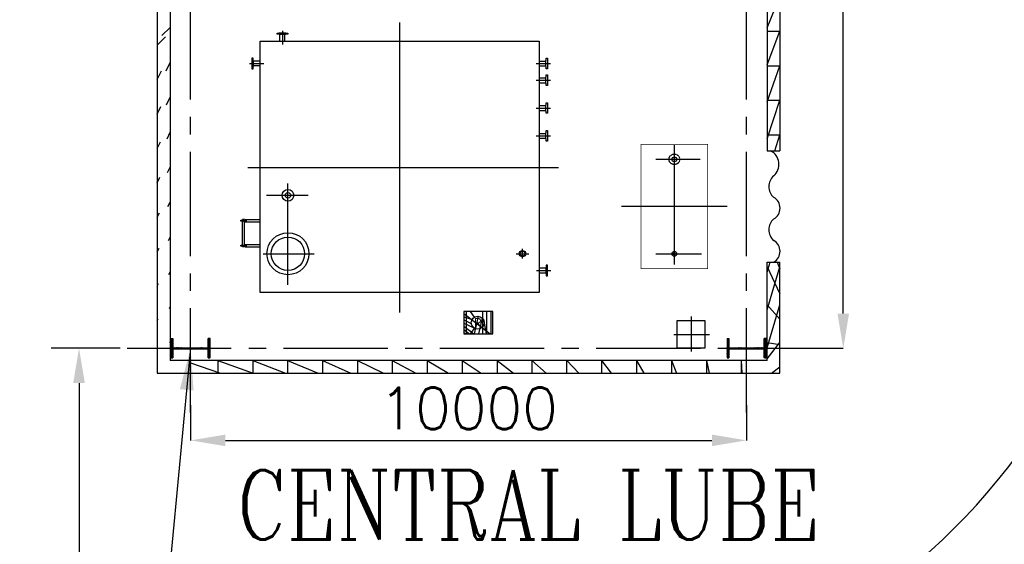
# Model space of a CAD drawing. Header units: inches. Extents: x -341304 to 31571016, y -692717 to 2132253.
# Tile 159 of 256: x 588634 to 606345, y -305509 to -296075. Entities that reach past the tile are written whole.
import ezdxf
from ezdxf.enums import TextEntityAlignment as Align

# ---------------------------------------------------------------- set-up
doc = ezdxf.new("R2010")
doc.units = ezdxf.units.IN
doc.header["$MEASUREMENT"] = 0
doc.linetypes.add('CENTER2', pattern=[1.125, 0.75, -0.125, 0.125, -0.125])
doc.linetypes.add('HIDDEN', pattern=[0.375, 0.25, -0.125])
for name, color, linetype in [('Aux_col', 1, 'Continuous'), ('DIM', 1, 'Continuous'), ('TCE-ME-ROAD', 244, 'Continuous'), ('text', 3, 'Continuous')]:
    doc.layers.add(name, color=color, linetype=linetype)
doc.styles.add('ROMANC', font='ROMANC.SHX')
doc.styles.add('ROMANS', font='romans')
doc.styles.get("Standard").update_dxf_attribs({"font": 'arial.ttf'})
doc.dimstyles.new('STANDARD$7', dxfattribs={"dimscale": 75, "dimtxt": 2.5, "dimasz": 2.5, "dimexe": 1.5, "dimexo": 1.5, "dimgap": 1, "dimtad": 1, "dimdec": 0, "dimzin": 0, "dimdsep": 46, "dimtxsty": 'Standard', "dimcen": 0.1, "dimclrd": 256, "dimclre": 256, "dimclrt": 7, "dimadec": 0, "dimazin": 0, "dimtfac": 1, "dimtdec": 4, "dimtmove": 0, "dimatfit": 3, "dimfxl": 1, "dimtolj": 1, "dimtzin": 0, "dimarcsym": 0})
doc.dimstyles.new('User600', dxfattribs={"dimscale": 500, "dimtxt": 1.5, "dimasz": 1.25, "dimexe": 1, "dimexo": 1, "dimgap": 0.4, "dimtad": 1, "dimdec": 0, "dimzin": 0, "dimdsep": 46, "dimtxsty": 'ROMANS', "dimcen": 1, "dimclrd": 8, "dimclre": 8, "dimclrt": 3, "dimadec": 0, "dimazin": 0, "dimtfac": 1, "dimtdec": 0, "dimtix": 1, "dimtofl": 0, "dimtmove": 0, "dimatfit": 3, "dimfxl": 1, "dimtolj": 1, "dimtzin": 0, "dimarcsym": 0})

# ---------------------------------------------------------------- blocks, each defined once
blk = doc.blocks.new('C-C-C')
at = {"layer": 'text', "insert": (-104054.6047297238, -199083.8334233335), "char_height": 900, "width": 6440.563347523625, "attachment_point": 1, "rotation": 90, "style": 'ROMANS'}
blk.add_mtext('\\pi1260.9;{\\Q0.8;\\W0.8;\\T0.8;MAKE UP \\P\\pi1978.8;U#3,4}', dxfattribs=at)
blk = doc.blocks.new('A$C388E31B1')
at = {"layer": 'text', "insert": (17667.86699882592, -786.263158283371), "char_height": 1000, "width": 6911.201248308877, "attachment_point": 1, "rotation": 90, "style": 'ROMANS'}
blk.add_mtext('\\pi1227;{\\W0.8;2300NB \\P\\pi7.9816;CW SUPPLY \\P\\pi2503.2;U#1}', dxfattribs=at)
blk = doc.blocks.new('BTG Road')
at = {"layer": 'TCE-ME-ROAD'}
blk.add_arc((2717143.943795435, 440269.0992813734), 12000, 180, 270, dxfattribs=at)
blk = doc.blocks.new('A$C6C245FD4')
at = {"layer": 'Aux_col'}
h = blk.add_hatch(dxfattribs=at)
h.set_pattern_fill('ANSI31', color=256, scale=25, style=0)
h.set_pattern_definition([(45, (-182049.045715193, -28682.87679554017), (-2.209708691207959, 2.20970869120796), [])])
h.paths.add_polyline_path([(-22.00757244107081, 317.9999999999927), (-22.00757244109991, 349.9999999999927), (-197.0075724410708, 349.9999999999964), (-197.0075724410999, 317.9999999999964)])
h.paths.add_polyline_path([(152.9924275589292, 317.9999999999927), (152.9924275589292, 349.9999999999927), (-22.00757244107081, 349.9999999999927), (-22.00757244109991, 317.9999999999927)])
h.paths.add_polyline_path([(-22.00757244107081, -350.0000000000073), (-22.00757244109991, -318.0000000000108), (-197.0075724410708, -318.0000000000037), (-197.0075724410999, -350.0000000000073)])
h.paths.add_polyline_path([(152.9924275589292, -350), (152.9924275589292, -318.0000000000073), (-22.00757244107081, -318.0000000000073), (-22.00757244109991, -350.0000000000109)])
h.paths.add_polyline_path([(-22.00757244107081, -318.0000000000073), (-12.0075724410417, -318.0000000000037), (-12.00757244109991, 3.638e-12), (-22.00757244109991, 0)])
h.paths.add_polyline_path([(-32.00757244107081, -318.0000000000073), (-22.0075724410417, -318.0000000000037), (-22.00757244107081, 0), (-32.00757244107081, 0)])
h.paths.add_polyline_path([(-12.0075724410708, 317.9999999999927), (-22.0075724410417, 318), (-22.0075724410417, -3.638e-12), (-12.00757244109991, -7.276000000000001e-12)])
h.paths.add_polyline_path([(-32.0075724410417, -3.638e-12), (-22.00757244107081, 0), (-22.0075724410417, 317.9999999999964), (-32.0075724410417, 318)])
for p, q in [((-22.00757244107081, -366.2037594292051), (-22.00757244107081, 366.2037594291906)), ((152.9924275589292, 349.9999999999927), (-197.0075724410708, 349.9999999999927)), ((-197.0075724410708, 349.9999999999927), (-197.0075724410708, 317.9999999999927)), ((152.9924275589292, 317.9999999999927), (-197.0075724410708, 317.9999999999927)), ((-32.00757244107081, -318), (-32.00757244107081, 317.9999999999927)), ((-12.0075724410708, -318), (-12.0075724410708, 317.9999999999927)), ((152.9924275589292, 349.9999999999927), (152.9924275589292, 317.9999999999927)), ((0, 0), (-44.0151448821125, 0)), ((-197.0075724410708, -318.0000000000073), (152.9924275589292, -318.0000000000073)), ((-197.0075724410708, -350.0000000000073), (-197.0075724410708, -318.0000000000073)), ((-197.0075724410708, -350.0000000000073), (152.9924275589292, -350.0000000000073)), ((152.9924275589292, -350.0000000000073), (152.9924275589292, -318.0000000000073))]:
    blk.add_line(p, q, dxfattribs=at)
blk = doc.blocks.new('A$C393B500C')
at = {"layer": 'Aux_col', "rotation": 270}
blk.add_blockref('A$C6C245FD4', (0, -22.00757244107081), dxfattribs=at)
blk = doc.blocks.new('*D60')
at = {"color": 230, "lineweight": -2, "transparency": 16777216}
for p, q in [((1419537007.934626, 2000356107.014884), (1419537007.934626, 2000355471.154717)), ((1419547007.934625, 2000356107.014883), (1419547007.934625, 2000355471.154717)), ((1419537632.934626, 2000355471.154717), (1419546382.934625, 2000355471.154717))]:
    blk.add_line(p, q, dxfattribs=at)
at = {"color": 230, "transparency": 16777216}
for points in [[(1419537632.934626, 2000355575.321384), (1419537632.934626, 2000355366.98805), (1419537007.934626, 2000355471.154717)], [(1419546382.934625, 2000355575.321384), (1419546382.934625, 2000355366.98805), (1419547007.934625, 2000355471.154717)]]:
    blk.add_solid(points, dxfattribs=at)
at = {"layer": 'Defpoints', "color": 0, "transparency": 16777216}
for p in [(1419537007.934626, 2000356107.014884), (1419547007.934625, 2000356107.014883), (1419547007.934625, 2000355471.154717)]:
    blk.add_point(p, dxfattribs=at)
at = {"color": 230, "transparency": 16777216, "insert": (1419542007.934626, 2000356046.154717), "char_height": 750, "attachment_point": 5, "style": 'ROMANS'}
blk.add_mtext('\\A1;10000', dxfattribs=at)
blk = doc.blocks.new('*D61')
at = {"color": 230, "lineweight": -2, "transparency": 16777216}
for p, q in [((1419547358.231073, 2000373127.401124), (1419548747.147954, 2000373127.401124)), ((1419548747.147954, 2000357752.401082), (1419548747.147954, 2000372502.401124)), ((1419547976.813523, 2000357127.401082), (1419548747.147954, 2000357127.401082))]:
    blk.add_line(p, q, dxfattribs=at)
at = {"color": 230, "transparency": 16777216}
for points in [[(1419548642.981287, 2000372502.401124), (1419548851.31462, 2000372502.401124), (1419548747.147954, 2000373127.401124)], [(1419548642.981287, 2000357752.401082), (1419548851.31462, 2000357752.401082), (1419548747.147954, 2000357127.401082)]]:
    blk.add_solid(points, dxfattribs=at)
at = {"layer": 'Defpoints', "color": 0, "transparency": 16777216}
for p in [(1419547358.231073, 2000373127.401124, 2.267188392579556e-08), (1419548747.147954, 2000373127.401124), (1419547976.813523, 2000357127.401082)]:
    blk.add_point(p, dxfattribs=at)
at = {"color": 230, "transparency": 16777216, "insert": (1419548172.147954, 2000365127.401103), "char_height": 750, "attachment_point": 5, "rotation": 90, "style": 'ROMANS'}
blk.add_mtext('\\A1;16000', dxfattribs=at)
blk = doc.blocks.new('*D401')
at = {"layer": 'Defpoints', "color": 0, "transparency": 16777216}
for p in [(590942.2650868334, -301983.5131689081), (589701.4184937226, -312483.5131740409), (590942.2650868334, -312483.5131740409)]:
    blk.add_point(p, dxfattribs=at)
at = {"layer": 'DIM', "color": 8, "lineweight": -2, "transparency": 16777216}
for p, q in [((590442.2650868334, -301983.5131689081), (589201.4184937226, -301983.5131689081)), ((589701.4184937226, -302608.5131689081), (589701.4184937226, -311858.5131740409)), ((590442.2650868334, -312483.5131740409), (589201.4184937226, -312483.5131740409))]:
    blk.add_line(p, q, dxfattribs=at)
at = {"layer": 'DIM', "color": 8, "transparency": 16777216}
for points in [[(589597.2518270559, -302608.5131689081), (589805.5851603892, -302608.5131689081), (589701.4184937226, -301983.5131689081)], [(589597.2518270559, -311858.5131740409), (589805.5851603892, -311858.5131740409), (589701.4184937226, -312483.5131740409)]]:
    blk.add_solid(points, dxfattribs=at)
at = {"layer": 'DIM', "color": 3, "transparency": 16777216, "insert": (589126.4184937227, -307233.5131714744), "char_height": 750, "attachment_point": 5, "rotation": 90, "style": 'ROMANS'}
blk.add_mtext('\\A1;10500', dxfattribs=at)
blk = doc.blocks.new('CLO - OUTSIDE')
h = blk.add_hatch()
h.set_pattern_fill('ANSI32', color=230, scale=1200, style=0)
h.set_pattern_definition([(45, (1419471386.920258, 2000279962.707122), (-318.1980515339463, 318.1980515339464), []), (45, (1419471599.052292, 2000279962.707122), (-318.1980515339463, 318.1980515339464), [])])
edge = h.paths.add_edge_path()
edge.add_line((1419536637.934625, 2000373347.401154), (1419536637.934625, 2000356907.401098))
edge.add_line((1419536407.934625, 2000373577.401167), (1419536407.934625, 2000356677.401085))
h = blk.add_hatch()
h.set_pattern_fill('ANSI32', color=230, scale=1200, style=0)
h.set_pattern_definition([(45, (1419746507.925405, 2000395127.433612), (-318.1980515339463, 318.1980515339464), []), (45, (1419746720.057439, 2000395127.433612), (-318.1980515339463, 318.1980515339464), [])])
h.paths.add_polyline_path([(1419547007.934625, 2000356907.401098), (1419537007.934626, 2000356907.401098), (1419537007.934626, 2000356677.401085), (1419547007.934625, 2000356677.401082)])
h.paths.add_polyline_path([(1419547607.934625, 2000357127.401082), (1419547377.934625, 2000357127.401082), (1419547377.934625, 2000356907.401098), (1419547007.934625, 2000356907.401098), (1419547007.934625, 2000356677.401082), (1419547607.934625, 2000356677.401082)])
h.paths.add_polyline_path([(1419547607.934625, 2000358676.793068), (1419547377.934625, 2000358676.793068), (1419547377.934625, 2000357127.401082), (1419547607.934625, 2000357127.401082)])
h.paths.add_polyline_path([(1419547607.934625, 2000371282.833687), (1419547377.934625, 2000371282.833687), (1419547377.934625, 2000360677.401092), (1419547607.934625, 2000360677.401092)])
h.paths.add_polyline_path([(1419547607.934625, 2000373577.401164), (1419547007.934625, 2000373577.401164), (1419547007.934625, 2000373347.401148), (1419547377.934625, 2000373347.401148), (1419547377.934625, 2000372377.401124), (1419547607.934625, 2000372377.401124)])
at = {"linetype": 'Continuous'}
h = blk.add_hatch(dxfattribs=at)
h.set_pattern_fill('ANSI37', color=230, scale=576, angle=45, style=0)
h.set_pattern_definition([(90, (1419504341.052312, 2000332509.317965), (-72, 1.09e-14), []), (180, (1419504341.052312, 2000332509.317965), (-1.09e-14, -71.99999999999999), [])])
h.paths.add_polyline_path([(1419541919.835001, 2000357789.964565), (1419541919.835001, 2000357384.689988), (1419542443.686652, 2000357384.689988), (1419542443.686652, 2000357789.964565)])
h.paths.add_polyline_path([(1419542288.107338, 2000357586.698496, 1), (1419542053.75198, 2000357586.698496, 1)], flags=16)
h.paths.add_polyline_path([(1419542065.655038, 2000357467.548963), (1419542244.855038, 2000357467.548963), (1419542244.855038, 2000357697.948963), (1419542065.655038, 2000357697.948963)], flags=24)
at = {"color": 230, "linetype": 'CENTER2', "ltscale": 2500}
for p, q in [((1419537007.934626, 2000355973.481338), (1419537007.934626, 2000374143.403952)), ((1419547007.934625, 2000355973.481337), (1419547007.934625, 2000374143.403952)), ((1419535864.525655, 2000357127.401085), (1419547976.813523, 2000357127.401082))]:
    blk.add_line(p, q, dxfattribs=at)
at = {"color": 230}
for p, q in [((1419536407.934625, 2000373577.401167), (1419536407.934625, 2000356677.401085)), ((1419536637.934625, 2000373347.401154), (1419536637.934625, 2000356907.401098)), ((1419547377.934625, 2000371282.833687), (1419547377.934625, 2000360677.401092)), ((1419547607.934625, 2000371282.833687), (1419547607.934625, 2000360677.401092)), ((1419538613.484626, 2000362647.401123), (1419538613.484626, 2000362767.401123)), ((1419538702.384626, 2000362647.401123), (1419538702.384626, 2000362767.401123)), ((1419538257.934626, 2000362291.851123), (1419538137.934626, 2000362291.851123)), ((1419543277.934626, 2000362291.851123), (1419543397.934626, 2000362291.851123)), ((1419538257.934626, 2000362202.951123), (1419538137.934626, 2000362202.951123)), ((1419543277.934626, 2000362202.951123), (1419543397.934626, 2000362202.951123)), ((1419543277.934626, 2000361991.851123), (1419543397.934626, 2000361991.851123)), ((1419543277.934626, 2000361902.951123), (1419543397.934626, 2000361902.951123)), ((1419543277.934626, 2000361491.851123), (1419543397.934626, 2000361491.851123)), ((1419543277.934626, 2000361402.951124), (1419543397.934626, 2000361402.951124)), ((1419543277.934626, 2000360991.851124), (1419543397.934626, 2000360991.851124)), ((1419543277.934626, 2000360902.951124), (1419543397.934626, 2000360902.951124)), ((1419547377.934625, 2000360677.401092), (1419547607.934625, 2000360677.401092)), ((1419543277.934626, 2000358571.851123), (1419543397.934626, 2000358571.851123)), ((1419547377.934625, 2000358676.793068), (1419547607.934625, 2000358676.793068)), ((1419547377.934625, 2000356907.401098), (1419547377.934625, 2000358676.793068)), ((1419547377.934626, 2000358676.793097), (1419547607.934626, 2000358676.793097)), ((1419547607.934625, 2000356677.401082), (1419547607.934625, 2000358676.793068)), ((1419543277.934626, 2000358482.951124), (1419543397.934626, 2000358482.951124)), ((1419547377.934625, 2000356907.401098), (1419536637.934625, 2000356907.401098)), ((1419536407.934625, 2000356677.401085), (1419547607.934625, 2000356677.401082))]:
    blk.add_line(p, q, dxfattribs=at)
at = {"color": 230, "ltscale": 0.25}
for p, q in [((1419540767.934626, 2000357768.596475), (1419540767.934626, 2000362986.205772)), ((1419538657.934626, 2000362837.161445), (1419538657.934626, 2000362588.684847)), ((1419538066.516153, 2000362247.401124), (1419538323.122856, 2000362247.401124)), ((1419543221.812122, 2000362247.401124), (1419543478.418824, 2000362247.401124)), ((1419543221.812122, 2000361947.401124), (1419543478.418824, 2000361947.401124)), ((1419543221.812122, 2000361447.401123), (1419543478.418824, 2000361447.401123)), ((1419543221.812122, 2000360947.401123), (1419543478.418824, 2000360947.401123)), ((1419545707.934625, 2000360780.401098), (1419545707.934625, 2000358632.756567)), ((1419545707.934626, 2000360780.401123), (1419545707.934626, 2000358632.756592)), ((1419545376.934625, 2000360525.256566), (1419546174.434625, 2000360525.256566)), ((1419545376.934626, 2000360525.256592), (1419546174.434626, 2000360525.256592)), ((1419538033.768477, 2000360377.401123), (1419543621.684626, 2000360377.401123)), ((1419538757.934626, 2000358267.781652), (1419538757.934626, 2000360087.774209)), ((1419538369.416259, 2000359877.401123), (1419539123.722797, 2000359877.401123)), ((1419546657.684626, 2000359677.401124), (1419544758.184626, 2000359677.401124)), ((1419542977.934626, 2000358738.487265), (1419542977.934626, 2000358916.314982)), ((1419538312.439591, 2000358827.401123), (1419539230.934828, 2000358827.401123)), ((1419542863.396336, 2000358827.401123), (1419543092.472916, 2000358827.401123)), ((1419545376.934625, 2000358825.256566), (1419546197.934625, 2000358825.256566)), ((1419545376.934626, 2000358825.256592), (1419546197.934626, 2000358825.256592)), ((1419543228.292575, 2000358527.401123), (1419543484.899277, 2000358527.401123)), ((1419546008.148193, 2000357696.250062), (1419546008.148193, 2000357070.390398)), ((1419545697.934598, 2000357377.401097), (1419546338.432311, 2000357377.401097))]:
    blk.add_line(p, q, dxfattribs=at)
at = {"color": 230, "linetype": 'Continuous'}
for p, q in [((1419538257.934626, 2000362647.401123), (1419543277.934626, 2000362647.401123)), ((1419538257.934626, 2000358127.401123), (1419538257.934626, 2000362647.401123)), ((1419543277.934626, 2000362647.401123), (1419543277.934626, 2000358127.401123)), ((1419537907.934626, 2000359410.220225), (1419537907.934626, 2000359430.220225)), ((1419537907.934626, 2000359430.220225), (1419538007.934626, 2000359430.220225)), ((1419537907.934626, 2000359410.220225), (1419537907.934626, 2000359430.220225)), ((1419538007.934626, 2000359410.220225), (1419537907.934626, 2000359410.220225)), ((1419537937.934626, 2000358970.220225), (1419537937.934626, 2000359440.220225)), ((1419537977.934626, 2000359440.220225), (1419537937.934626, 2000359440.220225)), ((1419537937.934626, 2000359440.220225), (1419537937.934626, 2000359430.220225)), ((1419537937.934626, 2000359430.220225), (1419537977.934626, 2000359430.220225)), ((1419537957.934626, 2000359430.220225), (1419537989.434626, 2000359430.220225)), ((1419537957.934626, 2000359410.220225), (1419537989.434626, 2000359410.220225)), ((1419537977.934626, 2000358970.220225), (1419537977.934626, 2000359440.220225)), ((1419537977.934626, 2000359440.220225), (1419537977.934626, 2000359430.220225)), ((1419537989.434626, 2000359440.220225), (1419538257.934626, 2000359440.220225)), ((1419537989.434626, 2000359440.220225), (1419537989.434626, 2000359400.220225)), ((1419537989.434626, 2000359400.220225), (1419538257.934626, 2000359400.220225)), ((1419538007.934626, 2000359410.220225), (1419538007.934626, 2000359430.220225)), ((1419538007.934626, 2000359430.220225), (1419538007.934626, 2000359410.220225)), ((1419537907.934626, 2000358960.220225), (1419537907.934626, 2000358980.220225)), ((1419537907.934626, 2000358980.220225), (1419538007.934626, 2000358980.220225)), ((1419537907.934626, 2000358960.220225), (1419537907.934626, 2000358980.220225)), ((1419538007.934626, 2000358960.220225), (1419537907.934626, 2000358960.220225)), ((1419537937.934626, 2000358950.220225), (1419537937.934626, 2000358960.220225)), ((1419537937.934626, 2000358960.220225), (1419537977.934626, 2000358960.220225)), ((1419537977.934626, 2000358950.220225), (1419537937.934626, 2000358950.220225)), ((1419537977.934626, 2000358950.220225), (1419537977.934626, 2000358960.220225)), ((1419537989.434626, 2000358990.220225), (1419538257.934626, 2000358990.220225)), ((1419537989.434626, 2000358990.220225), (1419537989.434626, 2000358950.220225)), ((1419537989.434626, 2000358950.220225), (1419538257.934626, 2000358950.220225)), ((1419538007.934626, 2000358960.220225), (1419538007.934626, 2000358980.220225)), ((1419538007.934626, 2000358980.220225), (1419538007.934626, 2000358960.220225)), ((1419543277.934626, 2000358127.401123), (1419538257.934626, 2000358127.401123))]:
    blk.add_line(p, q, dxfattribs=at)
at = {"color": 230}
for points in [[(1419538711.934626, 2000362773.401123), (1419538711.934626, 2000362767.401123), (1419538603.934626, 2000362767.401123), (1419538603.934626, 2000362773.401123), (1419538562.434626, 2000362773.401123), (1419538562.434626, 2000362795.401123), (1419538594.434626, 2000362795.401123), (1419538594.434626, 2000362797.401123), (1419538721.434626, 2000362797.401123), (1419538721.434626, 2000362795.401123), (1419538753.434626, 2000362795.401123), (1419538753.434626, 2000362773.401123), (1419538711.934626, 2000362773.401123)], [(1419538131.934626, 2000362193.401123), (1419538137.934626, 2000362193.401123), (1419538137.934626, 2000362301.401123), (1419538131.934626, 2000362301.401123), (1419538131.934626, 2000362342.901123), (1419538109.934626, 2000362342.901123), (1419538109.934626, 2000362310.901123), (1419538107.934626, 2000362310.901123), (1419538107.934626, 2000362183.901124), (1419538109.934626, 2000362183.901124), (1419538109.934626, 2000362151.901123), (1419538131.934626, 2000362151.901123), (1419538131.934626, 2000362193.401123)], [(1419543403.934626, 2000362193.401123), (1419543397.934626, 2000362193.401123), (1419543397.934626, 2000362301.401123), (1419543403.934626, 2000362301.401123), (1419543403.934626, 2000362342.901123), (1419543425.934626, 2000362342.901123), (1419543425.934626, 2000362310.901123), (1419543427.934626, 2000362310.901123), (1419543427.934626, 2000362183.901124), (1419543425.934626, 2000362183.901124), (1419543425.934626, 2000362151.901123), (1419543403.934626, 2000362151.901123), (1419543403.934626, 2000362193.401123)], [(1419543403.934626, 2000361893.401123), (1419543397.934626, 2000361893.401123), (1419543397.934626, 2000362001.401123), (1419543403.934626, 2000362001.401123), (1419543403.934626, 2000362042.901123), (1419543425.934626, 2000362042.901123), (1419543425.934626, 2000362010.901123), (1419543427.934626, 2000362010.901123), (1419543427.934626, 2000361883.901123), (1419543425.934626, 2000361883.901123), (1419543425.934626, 2000361851.901123), (1419543403.934626, 2000361851.901123), (1419543403.934626, 2000361893.401123)], [(1419543403.934626, 2000361393.401123), (1419543397.934626, 2000361393.401123), (1419543397.934626, 2000361501.401124), (1419543403.934626, 2000361501.401124), (1419543403.934626, 2000361542.901123), (1419543425.934626, 2000361542.901123), (1419543425.934626, 2000361510.901123), (1419543427.934626, 2000361510.901123), (1419543427.934626, 2000361383.901124), (1419543425.934626, 2000361383.901124), (1419543425.934626, 2000361351.901123), (1419543403.934626, 2000361351.901123), (1419543403.934626, 2000361393.401123)], [(1419543403.934626, 2000360893.401123), (1419543397.934626, 2000360893.401123), (1419543397.934626, 2000361001.401123), (1419543403.934626, 2000361001.401123), (1419543403.934626, 2000361042.901123), (1419543425.934626, 2000361042.901123), (1419543425.934626, 2000361010.901123), (1419543427.934626, 2000361010.901123), (1419543427.934626, 2000360883.901123), (1419543425.934626, 2000360883.901123), (1419543425.934626, 2000360851.901124), (1419543403.934626, 2000360851.901124), (1419543403.934626, 2000360893.401123)], [(1419543403.934626, 2000358581.401123), (1419543397.934626, 2000358581.401123), (1419543397.934626, 2000358473.401123), (1419543403.934626, 2000358473.401123), (1419543403.934626, 2000358431.901123), (1419543425.934626, 2000358431.901123), (1419543425.934626, 2000358463.901124), (1419543427.934626, 2000358463.901124), (1419543427.934626, 2000358590.901123), (1419543425.934626, 2000358590.901123), (1419543425.934626, 2000358622.901123), (1419543403.934626, 2000358622.901123), (1419543403.934626, 2000358581.401123)]]:
    blk.add_lwpolyline(points, dxfattribs=at)
at = {"color": 230, "linetype": 'Continuous', "const_width": 10}
for points in [[(1419545107.934625, 2000360795.401098), (1419546307.934625, 2000360795.401098), (1419546307.934625, 2000358559.401098), (1419545107.934625, 2000358559.401098)], [(1419545107.934626, 2000360795.401124), (1419546307.934626, 2000360795.401124), (1419546307.934626, 2000358559.401123), (1419545107.934626, 2000358559.401123)]]:
    blk.add_lwpolyline(points, close=True, dxfattribs=at)
at = {"color": 230}
for points in [[(1419541919.835001, 2000357789.964565), (1419541919.835001, 2000357384.689988), (1419542443.686652, 2000357384.689988), (1419542443.686652, 2000357789.964565)], [(1419545758.148193, 2000357127.401097), (1419545758.148193, 2000357627.401097), (1419546258.148193, 2000357627.401097), (1419546258.148193, 2000357127.401097)]]:
    blk.add_lwpolyline(points, close=True, dxfattribs=at)
at = {"color": 230, "linetype": 'HIDDEN', "ltscale": 0.5}
for centre in [(1419545707.934625, 2000360525.256566), (1419545707.934626, 2000360525.256592)]:
    blk.add_circle(centre, 95, dxfattribs=at)
at = {"color": 230}
for centre, radius in [((1419545707.934625, 2000360525.256566), 44.44999999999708), ((1419545707.934626, 2000360525.256592), 44.44999999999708), ((1419538757.934626, 2000359877.401123), 105), ((1419538757.934626, 2000359877.401123), 50), ((1419538757.934626, 2000358827.401123), 377.5), ((1419538757.934626, 2000358827.401123), 300), ((1419545707.934625, 2000358825.256566), 44.44999999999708), ((1419545707.934625, 2000358825.256566), 17), ((1419545707.934626, 2000358825.256592), 17), ((1419542170.929659, 2000357586.698496), 117.1776790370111)]:
    blk.add_circle(centre, radius, dxfattribs=at)
at = {"color": 230, "linetype": 'Continuous'}
for radius in [57, 44.5]:
    blk.add_circle((1419542977.934626, 2000358827.401123), radius, dxfattribs=at)
at = {"color": 230}
for centre, radius, start, end in [((1419547318.4963, 2000360434.219173), 271.8403498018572, 310.6659312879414, 63.45405199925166), ((1419547666.132752, 2000360034.118683), 258.1981265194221, 131.3239806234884, 228.6760193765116), ((1419547666.132752, 2000360034.118658), 258.1981265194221, 131.3239806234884, 228.6760193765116), ((1419547666.132752, 2000360034.118655), 258.1981265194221, 131.3239806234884, 228.6760193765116), ((1419547388.013306, 2000359646.311347), 221.7706404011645, 299.0326652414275, 60.96733475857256), ((1419547388.013306, 2000359646.311344), 221.7706404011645, 299.0326652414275, 60.96733475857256), ((1419547388.013307, 2000359646.311373), 221.7706404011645, 299.0326652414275, 60.96733475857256), ((1419547666.132752, 2000359258.504063), 258.198126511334, 131.3239806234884, 228.6760193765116), ((1419547666.132752, 2000359258.504037), 258.198126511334, 131.3239806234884, 228.6760193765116), ((1419547666.132752, 2000359258.504034), 258.198126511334, 131.3239806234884, 228.6760193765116), ((1419547388.013306, 2000358870.696727), 221.7706404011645, 299.0326652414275, 60.96733475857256), ((1419547388.013306, 2000358870.696723), 221.7706404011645, 299.0326652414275, 60.96733475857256), ((1419547388.013307, 2000358870.696752), 221.7706404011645, 299.0326652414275, 60.96733475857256)]:
    blk.add_arc(centre, radius, start, end, dxfattribs=at)
for p in [(1419537007.934625, 2000357127.401098), (1419537007.934625, 2000357127.401085), (1419547007.934625, 2000357127.401096), (1419547007.934625, 2000357127.401082)]:
    blk.add_blockref('A$C393B500C', p, dxfattribs=at)
at = {"color": 230, "style": 'ROMANS'}
blk.add_text('R', height=153.6, dxfattribs=at).set_placement((1419542104.055038, 2000357505.948963))
at = {"color": 230}
dim = blk.add_linear_dim(base=(1419548747.147954, 2000373127.401124), p1=(1419547976.813523, 2000357127.401082), p2=(1419547358.231073, 2000373127.401124, 2.267188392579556e-08), angle=90, dimstyle='User600', override={"dimexe": 0, "dimexo": 0, "dimclrd": 230, "dimclre": 230, "dimclrt": 230}, dxfattribs=at)
dim.commit()
dim.dimension.update_dxf_attribs({"geometry": '*D61', "text_midpoint": (1419548172.147954, 2000365127.401103)})
dim = blk.add_linear_dim(base=(1419547007.934625, 2000355471.154717), p1=(1419537007.934626, 2000356107.014884), p2=(1419547007.934625, 2000356107.014883), dimstyle='User600', override={"dimexe": 0, "dimexo": 0, "dimclrd": 230, "dimclre": 230, "dimclrt": 230}, dxfattribs=at)
dim.commit()
dim.dimension.update_dxf_attribs({"geometry": '*D60', "text_midpoint": (1419542007.934626, 2000356046.154717)})
blk = doc.blocks.new('GT REV-02')
at = {"color": 230, "linetype": 'Continuous'}
blk.add_blockref('CLO - OUTSIDE', (-1420378448.631212, -2000345436.716291, -96251.31331951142), dxfattribs=at)
at = {"color": 230, "style": 'ROMANC', "width": 0.8}
blk.add_text('CENTRAL LUBE', height=1250, dxfattribs=at).set_placement((-835363.6912026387, 8875.61701515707, -96251.31331951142), align=Align.MIDDLE)
at = {"color": 230, "linetype": 'Continuous'}
blk.add_leader([(-841440.6965864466, 11690.68479379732, -96251.31331951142), (-843102.0965712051, -5857.215677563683, -96251.31331951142), (-836058.9174216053, -5857.215677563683, -96251.31331951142)], dimstyle='STANDARD$7', override={"dimscale": 100, "dimtxt": 7.5, "dimasz": 7.5, "dimexe": 0, "dimexo": 0, "dimgap": 3, "dimtxsty": 'ROMANC', "dimcen": 0, "dimclrd": 4, "dimclrt": 256, "dimtdec": 0, "dimtix": 1, "dimtmove": 2}, dxfattribs=at)

msp = doc.modelspace()

# ---------------------------------------------------------------- block references
at = {"color": 7}
for name, p in [('A$C388E31B1', (584096.4814910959, -372087.933938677)), ('C-C-C', (692749.1415728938, -207084.3346578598))]:
    msp.add_blockref(name, p, dxfattribs=at)
at = {"color": 230}
msp.add_blockref('GT REV-02', (1433150.071721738, -313674.1979627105, 96251.3133195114), dxfattribs=at)
at = {"layer": 'TCE-ME-ROAD', "rotation": 90}
msp.add_blockref('BTG Road', (1037228.474405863, -3013877.456968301), dxfattribs=at)

# ---------------------------------------------------------------- dimensions: what is measured, and where the dimension line sits
at = {"layer": 'DIM', "color": 230}
dim = msp.add_linear_dim(base=(589701.4184937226, -312483.5131740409), p1=(590942.2650868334, -301983.5131689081), p2=(590942.2650868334, -312483.5131740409), angle=90, dimstyle='User600', dxfattribs=at)
dim.commit()
dim.dimension.update_dxf_attribs({"geometry": '*D401', "text_midpoint": (589126.4184937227, -307233.5131714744)})

doc.saveas('drawing.dxf')
